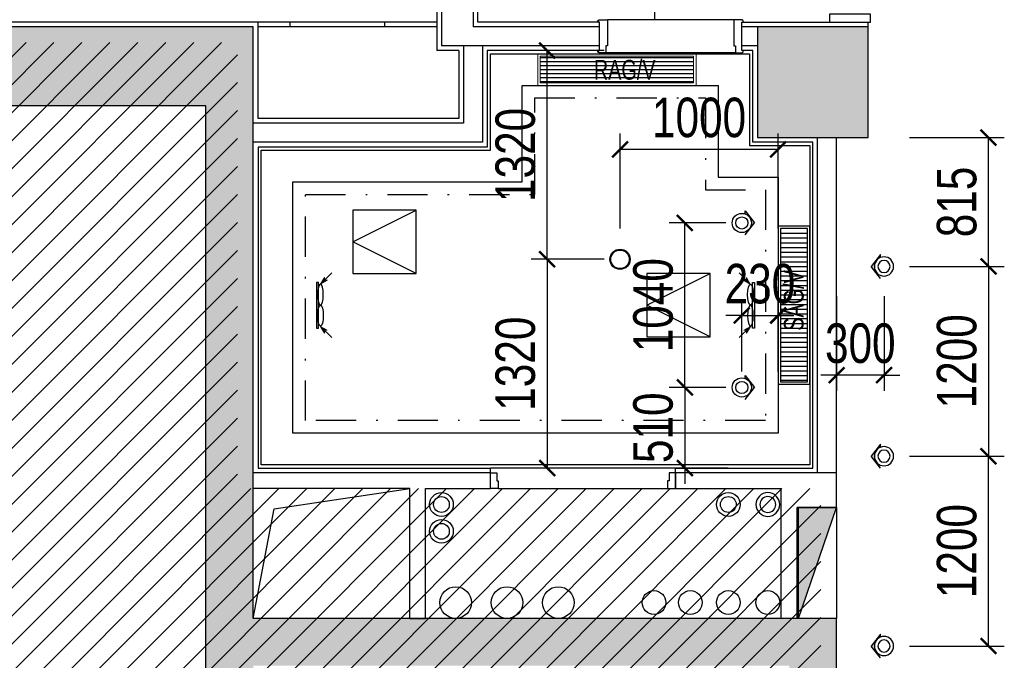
# Model space of a CAD drawing. Header units: millimetres. Extents: x -539149 to -534375, y 505028 to 505469.
# Tile 82 of 135: x -536072 to -536010, y 505297 to 505338. Entities that reach past the tile are written whole.
import ezdxf

# ---------------------------------------------------------------- set-up
doc = ezdxf.new("R2010")
doc.units = ezdxf.units.MM
doc.header["$LTSCALE"] = 10
doc.linetypes.add('DASHDOTX2', pattern=[50.8, 25.4, -12.7, 0, -12.7])
doc.linetypes.add('DASHED', pattern=[19.05, 12.7, -6.35])
doc.layers.get('Defpoints').update_dxf_attribs({"color": 8})
for name, color, linetype in [('-排水立管', 41, 'Continuous'), ('-消火栓', 242, 'Continuous'), ('-给水立管', 221, 'Continuous'), ('-自喷立管', 221, 'Continuous'), ('-雨水立管', 113, 'Continuous'), ('01-井道标注', 3, 'Continuous'), ('A-建筑-原墙体', 2, 'Continuous'), ('A-建筑-新增墙体', 3, 'Continuous'), ('A-建筑-柱子、剪力墙', 251, 'Continuous'), ('B-平面-到顶装饰造型线', 6, 'Continuous'), ('B-平面-完成面造型线', 6, 'Continuous'), ('B-平面-门洞线', 8, 'Continuous'), ('C-顶棚-灯具', 4, 'Continuous'), ('C-顶棚-灯具尺寸', 4, 'Continuous'), ('C-顶棚-设备', 4, 'Continuous'), ('C-顶棚-造型线', 30, 'Continuous'), ('E-填充', 251, 'Continuous'), ('Q-立面-填充', 251, 'Continuous'), ('水管', 8, 'Continuous')]:
    doc.layers.add(name, color=color, linetype=linetype)
doc.layers.add('C-顶棚-空调', color=4, linetype='Continuous', lineweight=20)
doc.layers.add('E-空调', color=4, linetype='Continuous', lineweight=20)
doc.styles.add('CCD_DIM', font='txt', dxfattribs={"width": 0.8})
doc.styles.add('STSL', font='txt', dxfattribs={"width": 0.8})
doc.dimstyles.new('1-1', dxfattribs={"dimscale": 0, "dimtxt": 2.5, "dimasz": 1, "dimexe": 1, "dimexo": 1, "dimgap": 0.75, "dimtad": 1, "dimdec": 0, "dimrnd": 0.005, "dimzin": 0, "dimdsep": 46, "dimtxsty": 'CCD_DIM', "dimblk": 'ARCHTICK', "dimcen": 0.13, "dimclrd": 44, "dimclre": 44, "dimclrt": 50, "dimadec": 0, "dimazin": 0, "dimtfac": 1, "dimtdec": 0, "dimtix": 1, "dimtmove": 2, "dimatfit": 3, "dimldrblk": 'HBA_Leader_Dot', "dimfxl": 5, "dimfxlon": 1, "dimtvp": 1, "dimtolj": 1, "dimtzin": 0, "dimarcsym": 0})

# ---------------------------------------------------------------- blocks, each defined once
blk = doc.blocks.new('YL')
at = {"layer": '水管'}
for radius in [75, 50]:
    blk.add_circle((0, 0), radius, dxfattribs=at)
blk = doc.blocks.new('WL')
at = {"layer": '-排水立管'}
for radius in [75, 50]:
    blk.add_circle((0, 0), radius, dxfattribs=at)
blk = doc.blocks.new('$TwtSys$00000434')
for p, q in [((-0.5, 0.5), (-0.5, -0.5)), ((-0.5, -0.5), (0.5, 0.5)), ((0.5, 0.5), (-0.5, 0.5)), ((0.5, -0.5), (0.5, 0.5)), ((-0.5, -0.5), (0.5, -0.5))]:
    blk.add_line(p, q)
blk.add_solid([(0.5, -0.5), (0.5, 0.5), (-0.5, -0.5)])
blk = doc.blocks.new('_FZH')
at = {"layer": 'A-建筑-原墙体'}
blk.add_lwpolyline([(-0.5, -0.5), (0.5, -0.5), (0.5, 0.5), (-0.5, 0.5)], close=True, dxfattribs=at)
at = {"layer": 'A-建筑-柱子、剪力墙'}
blk.add_solid([(-0.5, -0.5), (0.5, -0.5), (-0.5, 0.5), (0.5, 0.5)], dxfattribs=at)
blk = doc.blocks.new('*E402')
at = {"layer": 'B-平面-到顶装饰造型线', "color": 6}
for points in [[(0, 35.6), (-45, 35.6), (-45, 40.6), (-50, 40.6), (-50, 50.6), (-40, 50.6), (-40, 230.6), (-50, 230.6), (-50, 240.6), (-45, 240.6), (-45, 245.6), (10, 245.6), (10, 80.6), (0, 80.6)], [(820, 35.6), (865, 35.6), (865, 40.6), (870, 40.6), (870, 50.6), (860, 50.6), (860, 230.6), (870, 230.6), (870, 240.6), (865, 240.6), (865, 245.6), (810, 245.6), (810, 80.6), (820, 80.6)]]:
    blk.add_lwpolyline(points, close=True, dxfattribs=at)
at = {"layer": 'B-平面-门洞线', "color": 8}
for p, q in [((10, 245.6), (810, 245.6)), ((0, 35.6), (820, 35.6))]:
    blk.add_line(p, q, dxfattribs=at)
blk = doc.blocks.new('120节能筒灯A')
at = {"layer": 'C-顶棚-灯具'}
blk.add_circle((0, 0), 60, dxfattribs=at)
at = {"layer": 'C-顶棚-灯具', "color": 8}
blk.add_circle((0, 0), 55, dxfattribs=at)
blk = doc.blocks.new('J')
at = {"layer": 'E-空调', "color": 8}
for p, q in [((-141, 141), (-57, 93)), ((-141, 141), (-92, 56)), ((0, 0), (-141, 141)), ((-57, 93), (-93, 92)), ((-93, 92), (-92, 56))]:
    blk.add_line(p, q, dxfattribs=at)
for points in [[(-57, 93), (-93, 92), (-141, 141)], [(-92, 56), (-93, 92), (-141, 141)]]:
    blk.add_solid(points, dxfattribs=at)
blk = doc.blocks.new('侧装排扇')
at = {"layer": 'C-顶棚-设备', "linetype": 'Continuous'}
blk.add_lwpolyline([(-144.4, 0), (-144.4, 12), (144.4, 12), (144.4, 0), (-144.4, 0)], dxfattribs=at)
at = {"layer": 'C-顶棚-设备', "color": 8, "extrusion": (0, 0, -1)}
blk.add_ellipse((-66.7, 25), major_axis=(67, 0), ratio=0.266166, dxfattribs=at)
at = {"layer": 'C-顶棚-设备', "color": 8}
blk.add_ellipse((66.7, 25), major_axis=(-67, 0), ratio=0.266166, dxfattribs=at)
at = {"layer": 'C-顶棚-设备', "color": 8, "extrusion": (0, 0, -1), "yscale": 0.5, "zscale": -0.5, "rotation": 180}
for p, xscale in [((204.4, 95.8), -0.5), ((-204.4, 96.3), 0.5)]:
    blk.add_blockref('J', p, dxfattribs=dict(at, xscale=xscale))
blk = doc.blocks.new('A$C46331867')
at = {"layer": 'C-顶棚-灯具', "linetype": 'ByBlock'}
blk.add_lwpolyline([(-200, 0), (200, 0), (200, 400), (-200, 400)], close=True, dxfattribs=at)
at = {"layer": 'C-顶棚-灯具', "color": 8, "linetype": 'ByBlock'}
blk.add_lwpolyline([(-200, 0), (0, 400), (200, 0)], dxfattribs=at)
blk = doc.blocks.new('射灯(可调角度）')
h = blk.add_hatch(color=9)
edge = h.paths.add_edge_path()
edge.add_line((17.3, 44.1), (17.3, 59))
edge.add_line((17.3, 59), (63.3, 0))
edge.add_line((63.3, 0), (17.3, -59))
edge.add_line((17.3, -59), (17.3, -44.1))
edge.add_ellipse((0, 0), major_axis=(-33.5, 33.5), ratio=1, start_angle=156.4449, end_angle=225)
edge.add_ellipse((0, 0), major_axis=(33.5, 33.5), ratio=1, start_angle=315, end_angle=383.5551)
for p, q in [((17.3, 44.1), (17.3, 59)), ((17.3, 59), (63.3, 0)), ((17.3, -59), (63.3, 0))]:
    blk.add_line(p, q)
blk.add_circle((0, 0), 47.4)
at = {"color": 8}
blk.add_circle((0, 0), 30, dxfattribs=at)
blk = doc.blocks.new('_ArchTick')
at = {"color": 0, "linetype": 'ByBlock', "const_width": 0.15}
blk.add_lwpolyline([(-0.5, -0.5), (0.5, 0.5)], dxfattribs=at)
blk = doc.blocks.new('*D241')
at = {"layer": 'C-顶棚-灯具尺寸', "color": 44, "lineweight": -2, "ltscale": 0.01, "transparency": 16777216}
for p, q in [((-536027.773, 505324.699), (-536031.374, 505324.699)), ((-536030.374, 505314.299), (-536030.374, 505324.699)), ((-536027.773, 505314.299), (-536031.374, 505314.299))]:
    blk.add_line(p, q, dxfattribs=at)
at = {"layer": 'Defpoints', "color": 0, "ltscale": 0.01, "transparency": 16777216}
for p in [(-536030.374, 505324.699), (-536026.773, 505324.699), (-536026.773, 505314.299)]:
    blk.add_point(p, dxfattribs=at)
at = {"layer": 'C-顶棚-灯具尺寸', "color": 44, "lineweight": -2, "ltscale": 0.01, "transparency": 16777216}
for p, rotation in [((-536030.374, 505324.699), 90), ((-536030.374, 505314.299), 270)]:
    blk.add_blockref('_ArchTick', p, dxfattribs=dict(at, rotation=rotation))
at = {"layer": 'C-顶棚-灯具尺寸', "color": 50, "ltscale": 0.01, "transparency": 16777216, "insert": (-536032.374, 505319.499), "char_height": 2.5, "attachment_point": 5, "rotation": 90, "style": 'CCD_DIM'}
blk.add_mtext('\\A1;1040', dxfattribs=at)
blk = doc.blocks.new('HBA_Leader_Dot')
at = {"color": 0, "linetype": 'ByBlock'}
blk.add_line((-5, 0), (-10, 0), dxfattribs=at)
at = {"color": 0, "linetype": 'ByBlock', "const_width": 5}
blk.add_lwpolyline([(-2.5, 0, 1), (2.5, 0, 1)], format="xyb", close=True, dxfattribs=at)
blk = doc.blocks.new('*D242')
at = {"layer": 'C-顶棚-灯具尺寸', "color": 44, "lineweight": -2, "ltscale": 0.01, "transparency": 16777216}
for p, q in [((-536026.773, 505315.299), (-536026.773, 505319.843)), ((-536024.473, 505315.299), (-536024.473, 505319.843)), ((-536026.773, 505318.843), (-536027.773, 505318.843)), ((-536026.773, 505318.843), (-536024.473, 505318.843)), ((-536024.473, 505318.843), (-536023.473, 505318.843))]:
    blk.add_line(p, q, dxfattribs=at)
at = {"layer": 'Defpoints', "color": 0, "ltscale": 0.01, "transparency": 16777216}
for p in [(-536024.473, 505318.843), (-536026.773, 505314.299), (-536024.473, 505314.299)]:
    blk.add_point(p, dxfattribs=at)
at = {"layer": 'C-顶棚-灯具尺寸', "color": 44, "lineweight": -2, "ltscale": 0.01, "transparency": 16777216}
blk.add_blockref('_ArchTick', (-536026.773, 505318.843), dxfattribs=at)
at = {"layer": 'C-顶棚-灯具尺寸', "color": 44, "lineweight": -2, "ltscale": 0.01, "transparency": 16777216, "rotation": 180}
blk.add_blockref('_ArchTick', (-536024.473, 505318.843), dxfattribs=at)
at = {"layer": 'C-顶棚-灯具尺寸', "color": 50, "ltscale": 0.01, "transparency": 16777216, "insert": (-536025.623, 505320.843), "char_height": 2.5, "attachment_point": 5, "style": 'CCD_DIM'}
blk.add_mtext('\\A1;230', dxfattribs=at)
blk = doc.blocks.new('*D243')
at = {"layer": 'C-顶棚-灯具尺寸', "color": 44, "lineweight": -2, "ltscale": 0.01, "transparency": 16777216}
for p, q in [((-536030.374, 505314.299), (-536030.374, 505315.299)), ((-536027.773, 505314.299), (-536031.374, 505314.299)), ((-536030.374, 505314.299), (-536030.374, 505309.199)), ((-536027.623, 505309.199), (-536031.374, 505309.199)), ((-536030.374, 505309.199), (-536030.374, 505308.199))]:
    blk.add_line(p, q, dxfattribs=at)
at = {"layer": 'Defpoints', "color": 0, "ltscale": 0.01, "transparency": 16777216}
for p in [(-536026.773, 505314.299), (-536030.374, 505309.199), (-536026.623, 505309.199)]:
    blk.add_point(p, dxfattribs=at)
at = {"layer": 'C-顶棚-灯具尺寸', "color": 44, "lineweight": -2, "ltscale": 0.01, "transparency": 16777216}
for p, rotation in [((-536030.374, 505314.299), 270), ((-536030.374, 505309.199), 90)]:
    blk.add_blockref('_ArchTick', p, dxfattribs=dict(at, rotation=rotation))
at = {"layer": 'C-顶棚-灯具尺寸', "color": 50, "ltscale": 0.01, "transparency": 16777216, "insert": (-536032.374, 505311.749), "char_height": 2.5, "attachment_point": 5, "rotation": 90, "style": 'CCD_DIM'}
blk.add_mtext('\\A1;510', dxfattribs=at)
blk = doc.blocks.new('*D245')
at = {"layer": 'C-顶棚-灯具尺寸', "color": 44, "lineweight": -2, "ltscale": 0.01, "transparency": 16777216}
for p, q in [((-536035.473, 505335.599), (-536040.087, 505335.599)), ((-536039.087, 505322.399), (-536039.087, 505335.599)), ((-536035.473, 505322.399), (-536040.087, 505322.399))]:
    blk.add_line(p, q, dxfattribs=at)
at = {"layer": 'Defpoints', "color": 0, "ltscale": 0.01, "transparency": 16777216}
for p in [(-536039.087, 505335.599), (-536034.473, 505335.599), (-536034.473, 505322.399)]:
    blk.add_point(p, dxfattribs=at)
at = {"layer": 'C-顶棚-灯具尺寸', "color": 44, "lineweight": -2, "ltscale": 0.01, "transparency": 16777216}
for p, rotation in [((-536039.087, 505335.599), 90), ((-536039.087, 505322.399), 270)]:
    blk.add_blockref('_ArchTick', p, dxfattribs=dict(at, rotation=rotation))
at = {"layer": 'C-顶棚-灯具尺寸', "color": 50, "ltscale": 0.01, "transparency": 16777216, "insert": (-536041.087, 505328.999), "char_height": 2.5, "attachment_point": 5, "rotation": 90, "style": 'CCD_DIM'}
blk.add_mtext('\\A1;1320', dxfattribs=at)
blk = doc.blocks.new('*D246')
at = {"layer": 'C-顶棚-灯具尺寸', "color": 44, "lineweight": -2, "ltscale": 0.01, "transparency": 16777216}
for p, q in [((-536035.473, 505322.399), (-536040.087, 505322.399)), ((-536039.087, 505322.399), (-536039.087, 505309.199)), ((-536035.473, 505309.199), (-536040.087, 505309.199))]:
    blk.add_line(p, q, dxfattribs=at)
at = {"layer": 'Defpoints', "color": 0, "ltscale": 0.01, "transparency": 16777216}
for p in [(-536034.473, 505322.399), (-536039.087, 505309.199), (-536034.473, 505309.199)]:
    blk.add_point(p, dxfattribs=at)
at = {"layer": 'C-顶棚-灯具尺寸', "color": 44, "lineweight": -2, "ltscale": 0.01, "transparency": 16777216}
for p, rotation in [((-536039.087, 505322.399), 90), ((-536039.087, 505309.199), 270)]:
    blk.add_blockref('_ArchTick', p, dxfattribs=dict(at, rotation=rotation))
at = {"layer": 'C-顶棚-灯具尺寸', "color": 50, "ltscale": 0.01, "transparency": 16777216, "insert": (-536041.087, 505315.799), "char_height": 2.5, "attachment_point": 5, "rotation": 90, "style": 'CCD_DIM'}
blk.add_mtext('\\A1;1320', dxfattribs=at)
blk = doc.blocks.new('*D256')
at = {"layer": 'C-顶棚-灯具尺寸', "color": 44, "lineweight": -2, "ltscale": 0.01, "transparency": 16777216}
for p, q in [((-536016.163, 505321.949), (-536010.163, 505321.949)), ((-536011.163, 505321.949), (-536011.163, 505309.949)), ((-536016.163, 505309.949), (-536010.163, 505309.949))]:
    blk.add_line(p, q, dxfattribs=at)
at = {"layer": 'Defpoints', "color": 0, "ltscale": 0.01, "transparency": 16777216}
for p in [(-536017.773, 505321.949), (-536017.773, 505309.949), (-536011.163, 505309.949)]:
    blk.add_point(p, dxfattribs=at)
at = {"layer": 'C-顶棚-灯具尺寸', "color": 44, "lineweight": -2, "ltscale": 0.01, "transparency": 16777216}
for p, rotation in [((-536011.163, 505321.949), 90), ((-536011.163, 505309.949), 270)]:
    blk.add_blockref('_ArchTick', p, dxfattribs=dict(at, rotation=rotation))
at = {"layer": 'C-顶棚-灯具尺寸', "color": 50, "ltscale": 0.01, "transparency": 16777216, "insert": (-536013.163, 505315.949), "char_height": 2.5, "attachment_point": 5, "rotation": 90, "style": 'CCD_DIM'}
blk.add_mtext('\\A1;1200', dxfattribs=at)
blk = doc.blocks.new('*D258')
at = {"layer": 'C-顶棚-灯具尺寸', "color": 44, "lineweight": -2, "ltscale": 0.01, "transparency": 16777216}
for p, q in [((-536020.773, 505320.078), (-536020.773, 505314.078)), ((-536017.773, 505320.078), (-536017.773, 505314.078)), ((-536020.773, 505315.078), (-536021.773, 505315.078)), ((-536017.773, 505315.078), (-536020.773, 505315.078)), ((-536017.773, 505315.078), (-536016.773, 505315.078))]:
    blk.add_line(p, q, dxfattribs=at)
at = {"layer": 'Defpoints', "color": 0, "ltscale": 0.01, "transparency": 16777216}
for p in [(-536020.773, 505321.949), (-536017.773, 505321.949), (-536020.773, 505315.078)]:
    blk.add_point(p, dxfattribs=at)
at = {"layer": 'C-顶棚-灯具尺寸', "color": 44, "lineweight": -2, "ltscale": 0.01, "transparency": 16777216}
blk.add_blockref('_ArchTick', (-536020.773, 505315.078), dxfattribs=at)
at = {"layer": 'C-顶棚-灯具尺寸', "color": 44, "lineweight": -2, "ltscale": 0.01, "transparency": 16777216, "rotation": 180}
blk.add_blockref('_ArchTick', (-536017.773, 505315.078), dxfattribs=at)
at = {"layer": 'C-顶棚-灯具尺寸', "color": 50, "ltscale": 0.01, "transparency": 16777216, "insert": (-536019.273, 505317.078), "char_height": 2.5, "attachment_point": 5, "style": 'CCD_DIM'}
blk.add_mtext('\\A1;300', dxfattribs=at)
blk = doc.blocks.new('*U197')
at = {"layer": 'C-顶棚-灯具'}
h = blk.add_hatch(dxfattribs=at)
h.set_pattern_fill('_USER', color=8, scale=30, angle=90, style=0, pattern_type=0)
h.set_pattern_definition([(90, (15, 15), (-30, 2e-15), [])])
h.paths.add_polyline_path([(15, 185), (15, 15), (985, 15), (985, 185)])
at = {"layer": 'C-顶棚-灯具', "linetype": 'ByBlock'}
blk.add_lwpolyline([(0, 200), (0, 0), (1000, 0), (1000, 200)], close=True, dxfattribs=at)
at = {"layer": 'C-顶棚-灯具', "color": 8}
blk.add_lwpolyline([(15, 185), (15, 15), (985, 15), (985, 185)], close=True, dxfattribs=at)
at = {"layer": 'C-顶棚-灯具', "style": 'STSL', "width": 0.75}
blk.add_text('SAG/V', height=125, dxfattribs=at).set_placement((338.5, 38.7))
blk = doc.blocks.new('A$C6A8D0C23')
at = {"layer": 'C-顶棚-灯具'}
h = blk.add_hatch(dxfattribs=at)
h.set_pattern_fill('_USER', color=8, scale=25, style=0, pattern_type=0)
h.set_pattern_definition([(0, (15, 15), (0, 25), [])])
h.paths.add_polyline_path([(15, 185), (15, 15), (985, 15), (985, 185)])
at = {"layer": 'C-顶棚-空调', "color": 8}
blk.add_lwpolyline([(15, 185), (15, 15), (985, 15), (985, 185)], close=True, dxfattribs=at)
at = {"layer": 'E-空调', "linetype": 'ByBlock'}
blk.add_lwpolyline([(0, 200), (0, 0), (1000, 0), (1000, 200)], close=True, dxfattribs=at)
at = {"layer": 'E-空调', "style": 'STSL', "width": 0.75}
blk.add_text('RAG/V', height=125, dxfattribs=at).set_placement((353.9, 36))

msp = doc.modelspace()

# ---------------------------------------------------------------- hatches: boundary and pattern name
at = {"layer": 'E-填充', "ltscale": 0.01}
msp.add_hatch(color=256, dxfattribs=at).paths.add_polyline_path([(-536086.673, 505332.099), (-536060.673, 505332.099), (-536060.673, 505308.399), (-536060.673, 505290.199), (-536057.673, 505290.199), (-536057.673, 505296.699), (-536049.773, 505296.699), (-536023.773, 505296.699), (-536023.773, 505273.699), (-536029.773, 505273.699), (-536029.773, 505270.699), (-536020.773, 505270.699), (-536020.773, 505299.699), (-536023.173, 505299.699), (-536023.173, 505299.699), (-536023.773, 505299.699), (-536038.356, 505299.699, -0.008767), (-536038.391, 505299.699), (-536041.606, 505299.699, -0.008767), (-536041.641, 505299.699), (-536044.856, 505299.699, -0.008767), (-536044.891, 505299.699), (-536049.773, 505299.699), (-536057.673, 505299.699), (-536057.673, 505299.699), (-536057.673, 505308.399), (-536057.673, 505337.099), (-536092.173, 505337.099), (-536092.173, 505337.099), (-536092.173, 505270.699), (-536090.173, 505270.699), (-536079.173, 505270.699), (-536079.173, 505273.699), (-536086.673, 505273.699)])
at = {"layer": 'Q-立面-填充', "ltscale": 0.005}
h = msp.add_hatch(dxfattribs=at)
h.set_pattern_fill('ANSI31', color=256, scale=1000, style=0)
h.set_pattern_definition([(45, (-536091.1732, 505189.6987), (-0.883883, 0.883883), [])])
h.paths.add_polyline_path([(-536028.573, 505189.699), (-536021.773, 505189.699), (-536021.773, 505307.899), (-536058.673, 505307.899), (-536058.673, 505336.099), (-536091.173, 505336.099), (-536091.173, 505249.699), (-536052.473, 505249.699), (-536052.473, 505210.399), (-536028.573, 505210.399)])

# ---------------------------------------------------------------- linework, layer by layer
at = {"layer": '-给水立管', "ltscale": 0.01}
for centre in [(-536032.323, 505300.699, 0.069), (-536030.023, 505300.699, 0.069), (-536027.623, 505300.699, 0.069), (-536025.123, 505300.699, 0.069)]:
    msp.add_circle(centre, 0.75, dxfattribs=at)
at = {"layer": '-自喷立管', "ltscale": 0.01}
for centre in [(-536044.873, 505300.699, 0.069), (-536041.623, 505300.699, 0.069), (-536038.373, 505300.699, 0.069)]:
    msp.add_circle(centre, 1, dxfattribs=at)
at = {"ltscale": 0.01}
msp.add_line((-536020.773, 505306.699, 0.069), (-536020.773, 505299.699, 0.069), dxfattribs=at)
at = {"layer": '01-井道标注', "ltscale": 0.01, "elevation": 0.069}
msp.add_lwpolyline([(-536057.673, 505299.699), (-536056.356, 505306.619), (-536047.773, 505307.899)], dxfattribs=at)
at = {"layer": 'A-建筑-原墙体', "ltscale": 0.01}
for p, q in [((-536045.773, 505338.099, 0.069), (-536045.773, 505335.899, 0.069)), ((-536043.773, 505338.099, 0.069), (-536043.773, 505337.099, 0.069)), ((-536057.673, 505337.099, 0.069), (-536092.173, 505337.099, 0.069)), ((-536057.673, 505308.399, 0.069), (-536057.673, 505337.099, 0.069)), ((-536035.773, 505337.099, 0.069), (-536043.773, 505337.099, 0.069)), ((-536035.773, 505335.899, 0.069), (-536035.773, 505337.099, 0.069)), ((-536025.773, 505337.099, 0.069), (-536026.773, 505337.099, 0.069)), ((-536026.773, 505335.899, 0.069), (-536026.773, 505337.099, 0.069)), ((-536035.773, 505335.899, 0.069), (-536045.773, 505335.899, 0.069)), ((-536025.773, 505335.899, 0.069), (-536026.773, 505335.899, 0.069)), ((-536060.673, 505332.099, 0.069), (-536086.673, 505332.099, 0.069)), ((-536060.673, 505308.399, 0.069), (-536060.673, 505332.099, 0.069)), ((-536021.973, 505308.899, 0.069), (-536021.973, 505330.099, 0.069)), ((-536020.773, 505308.899, 0.069), (-536020.773, 505330.099, 0.069)), ((-536042.673, 505308.899, 0.069), (-536057.673, 505308.899, 0.069)), ((-536042.673, 505307.899, 0.069), (-536042.673, 505308.899, 0.069)), ((-536020.773, 505308.899, 0.069), (-536030.973, 505308.899, 0.069)), ((-536030.973, 505308.899, 0.069), (-536030.973, 505307.899, 0.069)), ((-536023.173, 505308.899, 0.069), (-536023.773, 505308.899, 0.069)), ((-536020.773, 505306.699, 0.069), (-536020.773, 505308.899, 0.069)), ((-536060.673, 505290.199, 0.069), (-536060.673, 505308.399, 0.069)), ((-536057.673, 505299.699, 0.069), (-536057.673, 505308.399, 0.069)), ((-536047.773, 505307.899, 0.069), (-536057.673, 505307.899, 0.069)), ((-536047.773, 505299.699, 0.069), (-536047.773, 505307.899, 0.069)), ((-536046.773, 505299.699, 0.069), (-536046.773, 505307.899, 0.069)), ((-536046.773, 505307.899, 0.069), (-536042.673, 505307.899, 0.069)), ((-536030.973, 505307.899, 0.069), (-536024.273, 505307.899, 0.069)), ((-536024.273, 505299.699, 0.069), (-536024.273, 505307.899, 0.069)), ((-536020.773, 505306.699, 0.069), (-536023.273, 505306.699, 0.069)), ((-536023.273, 505299.699, 0.069), (-536023.273, 505306.699, 0.069)), ((-536049.773, 505299.699, 0.069), (-536057.673, 505299.699, 0.069)), ((-536023.773, 505299.699, 0.069), (-536049.773, 505299.699, 0.069)), ((-536047.773, 505299.699, 0.069), (-536046.773, 505299.699, 0.069)), ((-536020.773, 505299.699, 0.069), (-536023.773, 505299.699, 0.069)), ((-536020.773, 505270.699, 0.069), (-536020.773, 505299.699, 0.069))]:
    msp.add_line(p, q, dxfattribs=at)
at = {"layer": 'A-建筑-新增墙体', "ltscale": 0.01}
for p, q in [((-536044.373, 505335.899, 0.069), (-536044.373, 505330.999, 0.069)), ((-536043.173, 505335.899, 0.069), (-536043.173, 505329.799, 0.069)), ((-536044.373, 505330.999, 0.069), (-536057.673, 505330.999, 0.069)), ((-536043.173, 505329.799, 0.069), (-536057.673, 505329.799, 0.069))]:
    msp.add_line(p, q, dxfattribs=at)
at = {"layer": 'B-平面-完成面造型线', "ltscale": 0.01}
for p, q in [((-536046.073, 505338.099, 0.069), (-536046.073, 505335.599, 0.069)), ((-536043.473, 505337.399, 0.069), (-536043.473, 505338.099, 0.069)), ((-536057.373, 505337.399, 0.069), (-536089.873, 505337.399, 0.069)), ((-536055.373, 505337.399, 0.069), (-536057.373, 505337.399, 0.069)), ((-536057.373, 505331.299, 0.069), (-536057.373, 505337.399, 0.069)), ((-536055.373, 505337.399, 0.069), (-536055.373, 505337.099, 0.069)), ((-536046.073, 505337.399, 0.069), (-536049.373, 505337.399, 0.069)), ((-536049.373, 505337.399, 0.069), (-536049.373, 505337.099, 0.069)), ((-536035.773, 505337.399, 0.069), (-536043.473, 505337.399, 0.069)), ((-536026.773, 505337.399, 0.069), (-536021.223, 505337.399, 0.069)), ((-536018.773, 505337.099, 0.069), (-536018.773, 505337.399, 0.069)), ((-536055.373, 505337.099, 0.069), (-536057.373, 505337.099, 0.069)), ((-536046.073, 505337.099, 0.069), (-536049.373, 505337.099, 0.069)), ((-536044.673, 505335.599, 0.069), (-536046.073, 505335.599, 0.069)), ((-536044.673, 505335.599, 0.069), (-536044.673, 505331.299, 0.069)), ((-536044.673, 505331.299, 0.069), (-536057.373, 505331.299, 0.069)), ((-536042.873, 505329.499, 0.069), (-536057.373, 505329.499, 0.069)), ((-536042.673, 505308.899, 0.069), (-536042.673, 505309.199, 0.069)), ((-536030.973, 505308.899, 0.069), (-536030.973, 505309.199, 0.069))]:
    msp.add_line(p, q, dxfattribs=at)
at = {"layer": 'B-平面-完成面造型线', "ltscale": 0.01, "elevation": 0.069}
msp.add_lwpolyline([(-536021.223, 505337.399), (-536018.623, 505337.399), (-536018.623, 505337.899), (-536021.223, 505337.899)], close=True, dxfattribs=at)
for points in [[(-536035.773, 505335.599), (-536042.873, 505335.599)], [(-536035.773, 505335.599), (-536042.873, 505335.599), (-536042.873, 505329.499)], [(-536030.973, 505309.199), (-536022.273, 505309.199), (-536022.273, 505329.799), (-536026.073, 505329.799), (-536026.073, 505335.599), (-536026.773, 505335.599)], [(-536057.373, 505329.499), (-536057.373, 505309.199), (-536042.673, 505309.199)], [(-536042.273, 505308.899), (-536042.273, 505308.399), (-536042.173, 505308.399), (-536042.173, 505307.899), (-536042.673, 505307.899), (-536042.673, 505308.899), (-536042.273, 505308.899)], [(-536031.373, 505308.899), (-536031.373, 505308.399), (-536031.473, 505308.399), (-536031.473, 505307.899), (-536030.973, 505307.899), (-536030.973, 505308.899), (-536031.373, 505308.899)]]:
    msp.add_lwpolyline(points, dxfattribs=at)
at = {"layer": 'B-平面-门洞线', "ltscale": 0.01}
for p, q in [((-536030.973, 505309.199, 0.069), (-536042.673, 505309.199, 0.069)), ((-536042.173, 505307.899, 0.069), (-536031.473, 505307.899, 0.069))]:
    msp.add_line(p, q, dxfattribs=at)
at = {"layer": 'C-顶棚-灯具尺寸', "color": 251, "linetype": 'DASHED', "ltscale": 0.01}
msp.add_line((-536032.273, 505337.549, 0.069), (-536032.273, 505358.599, 0.069), dxfattribs=at)
at = {"layer": 'C-顶棚-造型线', "ltscale": 0.01}
for p, q in [((-536049.373, 505337.399, 0.069), (-536055.373, 505337.399, 0.069)), ((-536049.373, 505337.099, 0.069), (-536055.373, 505337.099, 0.069))]:
    msp.add_line(p, q, dxfattribs=at)
at = {"layer": 'C-顶棚-造型线', "ltscale": 0.01, "elevation": 0.069}
for points in [[(-536042.673, 505335.399), (-536026.273, 505335.399), (-536026.273, 505329.599), (-536022.473, 505329.599), (-536022.473, 505309.399), (-536057.173, 505309.399), (-536057.173, 505329.299), (-536042.673, 505329.299)], [(-536040.673, 505333.399), (-536028.273, 505333.399), (-536028.273, 505327.599), (-536024.473, 505327.599), (-536024.473, 505311.399), (-536055.173, 505311.399), (-536055.173, 505327.299), (-536040.673, 505327.299)]]:
    msp.add_lwpolyline(points, close=True, dxfattribs=at)
at = {"layer": 'C-顶棚-造型线', "color": 51, "linetype": 'DASHDOTX2', "ltscale": 0.01, "elevation": 0.069}
msp.add_lwpolyline([(-536039.873, 505332.599), (-536029.073, 505332.599), (-536029.073, 505326.799), (-536025.273, 505326.799), (-536025.273, 505312.199), (-536054.373, 505312.199), (-536054.373, 505326.499), (-536039.873, 505326.499)], close=True, dxfattribs=at)

# ---------------------------------------------------------------- block references
at = {"layer": '-排水立管', "ltscale": 0.01, "xscale": 0.01, "yscale": 0.01, "zscale": 0.01}
for p in [(-536045.773, 505306.898, 0.069), (-536027.623, 505306.898, 0.069), (-536045.773, 505305.199, 0.069)]:
    msp.add_blockref('WL', p, dxfattribs=at)
at = {"layer": '-消火栓', "ltscale": 0.01, "xscale": -7.000000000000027, "yscale": 2.4, "zscale": 7, "rotation": 270.0000050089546}
msp.add_blockref('$TwtSys$00000434', (-536021.973, 505303.199, 0.069), dxfattribs=at)
at = {"layer": '-雨水立管', "ltscale": 0.01, "xscale": -0.00999975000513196, "yscale": 0.009999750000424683, "zscale": 0.01, "rotation": 304.4282512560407}
msp.add_blockref('YL', (-536025.123, 505306.898, 0.069), dxfattribs=at)
msp.add_blockref('YL', (-536025.123, 505306.898, 0.069), dxfattribs=at)
at = {"ltscale": 0.01, "xscale": -0.01, "yscale": 0.01, "zscale": 0.01}
msp.add_blockref('*E402', (-536027.173, 505335.093, 0.069), dxfattribs=at)
at = {"layer": 'A-建筑-原墙体', "ltscale": 0.01, "xscale": 7, "yscale": 7, "zscale": 7}
msp.add_blockref('_FZH', (-536022.273, 505333.599, 0.069), dxfattribs=at)
at = {"layer": 'C-顶棚-灯具', "ltscale": 0.01, "xscale": 0.01, "yscale": 0.01, "zscale": 0.01}
msp.add_blockref('A$C6A8D0C23', (-536039.667, 505333.399, 0.069), dxfattribs=at)
at = {"layer": 'C-顶棚-灯具', "linetype": 'ByBlock', "ltscale": 0.01, "yscale": 0.01, "zscale": 0.01}
for name, p, xscale, rotation in [('A$C46331867', (-536047.373, 505323.499, 0.069), 0.01, 90), ('侧装排扇', (-536053.673, 505319.499, 0.069), -0.01, 270), ('A$C46331867', (-536028.773, 505319.499, 0.069), 0.01, 90), ('侧装排扇', (-536025.973, 505319.499, 0.069), 0.01, 90)]:
    msp.add_blockref(name, p, dxfattribs=dict(at, xscale=xscale, rotation=rotation))
at = {"layer": 'C-顶棚-灯具', "linetype": 'ByBlock', "ltscale": 0.01}
for name, p, xscale, yscale, zscale in [('射灯(可调角度）', (-536026.773, 505324.699, 0.069), 0.0128000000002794, 0.0128000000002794, 0.0128000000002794), ('120节能筒灯A', (-536034.473, 505322.399, 0.069), 0.01066666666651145, 0.01066666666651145, 0.01066666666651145), ('射灯(可调角度）', (-536017.773, 505321.949, 0.069), -0.0128000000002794, 0.0128000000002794, 0.0128), ('射灯(可调角度）', (-536026.773, 505314.299, 0.069), 0.0128000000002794, 0.0128000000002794, 0.0128000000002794), ('射灯(可调角度）', (-536017.773, 505309.949, 0.069), -0.0128000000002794, 0.0128000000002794, 0.0128), ('射灯(可调角度）', (-536017.773, 505297.949, 0.069), -0.0128000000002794, 0.0128000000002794, 0.0128)]:
    msp.add_blockref(name, p, dxfattribs=dict(at, xscale=xscale, yscale=yscale, zscale=zscale))
at = {"layer": 'C-顶棚-灯具', "ltscale": 0.01, "xscale": 0.01, "yscale": 0.01, "zscale": 0.01, "rotation": 90}
msp.add_blockref('*U197', (-536022.473, 505314.499, 0.069), dxfattribs=at)

# ---------------------------------------------------------------- dimensions: what is measured, and where the dimension line sits
at = {"layer": 'C-顶棚-灯具尺寸', "ltscale": 0.01}
for base, p1, p2, angle, picture, middle in [((-536039.087, 505335.599, 0.069), (-536034.473, 505322.399, 0.069), (-536034.473, 505335.599, 0.069), 90, '*D245', (-536041.087, 505328.999, 0.069)), ((-536030.374, 505324.699, 0.069), (-536026.773, 505314.299, 0.069), (-536026.773, 505324.699, 0.069), 90, '*D241', (-536032.374, 505319.499, 0.069)), ((-536039.087, 505309.199, 0.069), (-536034.473, 505322.399, 0.069), (-536034.473, 505309.199, 0.069), 270, '*D246', (-536041.087, 505315.799, 0.069)), ((-536011.163, 505309.949, 0.069), (-536017.773, 505321.949, 0.069), (-536017.773, 505309.949, 0.069), 270, '*D256', (-536013.163, 505315.949, 0.069)), ((-536030.374, 505309.199, 0.069), (-536026.773, 505314.299, 0.069), (-536026.623, 505309.199, 0.069), 90, '*D243', (-536032.374, 505311.749, 0.069))]:
    dim = msp.add_linear_dim(base=base, p1=p1, p2=p2, angle=angle, dimstyle='1-1', override={"dimscale": 1, "dimlfac": 100}, dxfattribs=at)
    dim.commit()
    dim.dimension.update_dxf_attribs({"geometry": picture, "text_midpoint": middle})
msp.add_linear_dim(base=(-536024.473, 505329.353, 0.069), p1=(-536034.473, 505322.399, 0.069), p2=(-536024.473, 505322.399, 0.069), dimstyle='1-1', override={"dimscale": 1, "dimlfac": 100}, dxfattribs=at).render()
for base, p1, p2 in [((-536011.163, 505330.099, 0.069), (-536017.773, 505321.949, 0.069), (-536018.773, 505330.099, 0.069)), ((-536011.163, 505309.949, 0.069), (-536017.773, 505297.949, 0.069), (-536017.773, 505309.949, 0.069))]:
    msp.add_linear_dim(base=base, p1=p1, p2=p2, angle=90, dimstyle='1-1', override={"dimscale": 1, "dimlfac": 100}, dxfattribs=at).render()
for base, p1, p2, picture, middle in [((-536024.473, 505318.843, 0.069), (-536026.773, 505314.299, 0.069), (-536024.473, 505314.299, 0.069), '*D242', (-536025.623, 505320.843, 0.069)), ((-536020.773, 505315.078, 0.069), (-536017.773, 505321.949, 0.069), (-536020.773, 505321.949, 0.069), '*D258', (-536019.273, 505317.078, 0.069))]:
    dim = msp.add_linear_dim(base=base, p1=p1, p2=p2, dimstyle='1-1', override={"dimscale": 1, "dimlfac": 100}, dxfattribs=at)
    dim.commit()
    dim.dimension.update_dxf_attribs({"geometry": picture, "text_midpoint": middle})

doc.saveas('drawing.dxf')
